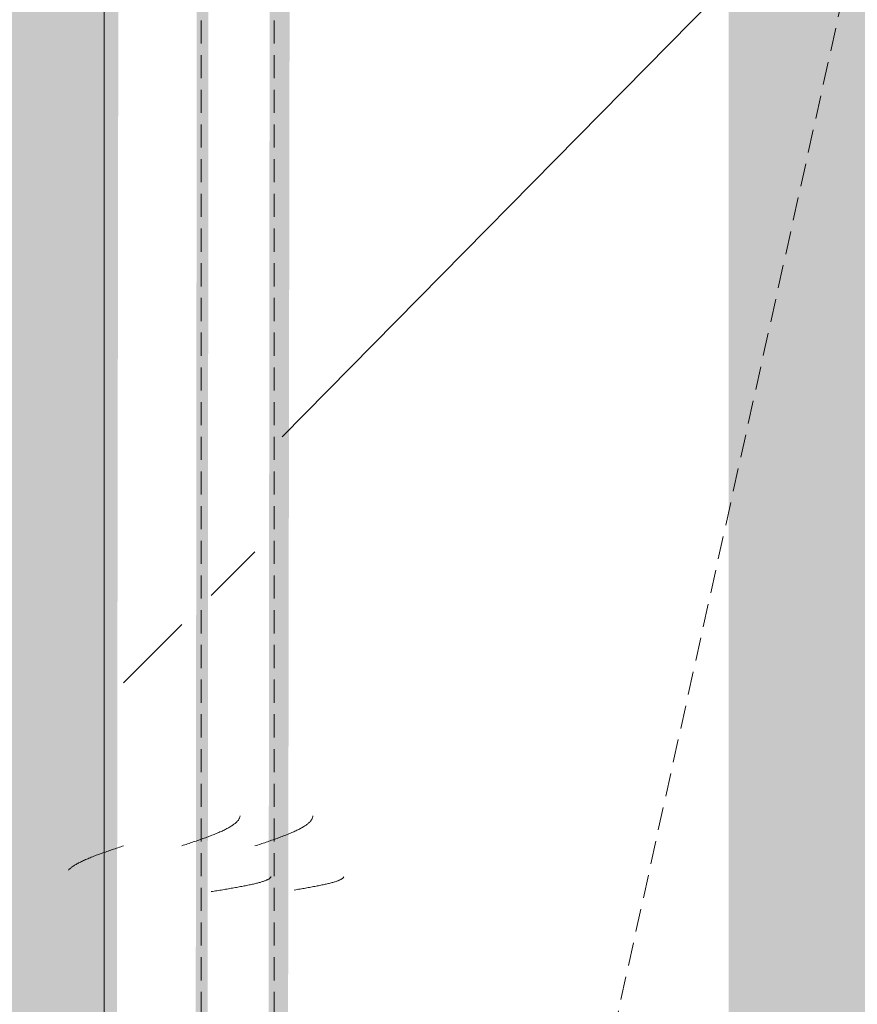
# Model space of a CAD drawing. Header units: millimetres. Extents: x 16156 to 91527, y 4646 to 113494.
# Tile 246 of 256: x 35479 to 35652, y 72523 to 72726. Entities that reach past the tile are written whole.
import ezdxf

# ---------------------------------------------------------------- set-up
doc = ezdxf.new("R2010")
doc.units = ezdxf.units.MM
doc.linetypes.add('ARC Demolished', pattern=[7.14375, 4.7625, -2.38125])
for name, color, linetype, lineweight in [('A--AR9__AlgVoorz', 1, 'Continuous', 9), ('A--L23__Vloeren', 3, 'Continuous', 9), ('A--L74__VasteSanitaireVoorz', 1, 'ARC Demolished', 9)]:
    doc.layers.add(name, color=color, linetype=linetype, lineweight=lineweight)
pattern_1 = [(135.439, (72828.44, -34604.8), (-212.1307, -208.9106), [])]
pattern_2 = [(135, (72828.44, -35670.5), (-212.132, -212.132), [])]

# ---------------------------------------------------------------- blocks, each defined once
blk = doc.blocks.new('FP_237-AB-Begane grond - slooptekening')
at = {"layer": 'A--L74__VasteSanitaireVoorz', "color": 240, "linetype": 'Continuous'}
for p, q in [((279.37, -124.43), (279.32, -124.42)), ((279.37, -124.43), (279.32, -124.42)), ((279.41, -124.45), (279.37, -124.43)), ((279.41, -124.45), (279.37, -124.43)), ((279.46, -124.48), (279.41, -124.45)), ((279.46, -124.48), (279.41, -124.45)), ((279.51, -124.51), (279.46, -124.48)), ((279.51, -124.51), (279.46, -124.48)), ((279.56, -124.55), (279.51, -124.51)), ((279.56, -124.55), (279.51, -124.51)), ((279.61, -124.6), (279.56, -124.55)), ((279.61, -124.6), (279.56, -124.55)), ((279.66, -124.66), (279.61, -124.6)), ((279.66, -124.66), (279.61, -124.6)), ((279.71, -124.72), (279.66, -124.66)), ((279.71, -124.72), (279.66, -124.66)), ((279.76, -124.79), (279.71, -124.72)), ((279.76, -124.79), (279.71, -124.72)), ((279.81, -124.86), (279.76, -124.79)), ((279.81, -124.86), (279.76, -124.79)), ((279.86, -124.95), (279.81, -124.86)), ((279.86, -124.95), (279.81, -124.86)), ((279.9, -125.04), (279.86, -124.95)), ((279.9, -125.04), (279.86, -124.95)), ((279.95, -125.14), (279.9, -125.04)), ((279.95, -125.14), (279.9, -125.04)), ((280, -125.24), (279.95, -125.14)), ((280, -125.24), (279.95, -125.14)), ((280.05, -125.35), (280, -125.24)), ((280.05, -125.35), (280, -125.24)), ((280.1, -125.47), (280.05, -125.35)), ((280.1, -125.47), (280.05, -125.35)), ((280.15, -125.6), (280.1, -125.47)), ((280.15, -125.6), (280.1, -125.47)), ((280.2, -125.73), (280.15, -125.6)), ((280.2, -125.73), (280.15, -125.6)), ((280.25, -125.87), (280.2, -125.73)), ((280.25, -125.87), (280.2, -125.73)), ((280.3, -126.02), (280.25, -125.87)), ((280.3, -126.02), (280.25, -125.87)), ((280.35, -126.17), (280.3, -126.02)), ((280.35, -126.17), (280.3, -126.02)), ((280.39, -126.33), (280.35, -126.17)), ((280.39, -126.33), (280.35, -126.17)), ((280.44, -126.49), (280.39, -126.33)), ((280.44, -126.49), (280.39, -126.33)), ((280.49, -126.66), (280.44, -126.49)), ((280.49, -126.66), (280.44, -126.49)), ((280.54, -126.84), (280.49, -126.66)), ((280.54, -126.84), (280.49, -126.66)), ((280.59, -127.02), (280.54, -126.84)), ((280.59, -127.02), (280.54, -126.84)), ((280.64, -127.21), (280.59, -127.02)), ((280.64, -127.21), (280.59, -127.02)), ((280.69, -127.4), (280.64, -127.21)), ((280.69, -127.4), (280.64, -127.21)), ((280.74, -127.6), (280.69, -127.4)), ((280.74, -127.6), (280.69, -127.4)), ((280.79, -127.81), (280.74, -127.6)), ((280.79, -127.81), (280.74, -127.6)), ((280.84, -128.02), (280.79, -127.81)), ((280.84, -128.02), (280.79, -127.81)), ((280.88, -128.23), (280.84, -128.02)), ((280.88, -128.23), (280.84, -128.02)), ((280.93, -128.45), (280.88, -128.23)), ((280.93, -128.45), (280.88, -128.23)), ((280.98, -128.68), (280.93, -128.45)), ((280.98, -128.68), (280.93, -128.45)), ((281.03, -128.91), (280.98, -128.68)), ((281.03, -128.91), (280.98, -128.68)), ((281.08, -129.15), (281.03, -128.91)), ((281.08, -129.15), (281.03, -128.91)), ((281.13, -129.39), (281.08, -129.15)), ((281.13, -129.39), (281.08, -129.15)), ((281.18, -129.63), (281.13, -129.39)), ((281.18, -129.63), (281.13, -129.39)), ((281.23, -129.88), (281.18, -129.63)), ((281.23, -129.88), (281.18, -129.63)), ((281.28, -130.13), (281.23, -129.88)), ((281.28, -130.13), (281.23, -129.88)), ((281.33, -130.39), (281.28, -130.13)), ((281.33, -130.39), (281.28, -130.13)), ((281.37, -130.65), (281.33, -130.39)), ((281.37, -130.65), (281.33, -130.39)), ((281.42, -130.91), (281.37, -130.65)), ((281.42, -130.91), (281.37, -130.65)), ((281.47, -131.18), (281.42, -130.91)), ((281.47, -131.18), (281.42, -130.91)), ((281.52, -131.45), (281.47, -131.18)), ((281.52, -131.45), (281.47, -131.18)), ((281.57, -131.73), (281.52, -131.45)), ((281.57, -131.73), (281.52, -131.45)), ((281.62, -132.01), (281.57, -131.73)), ((281.62, -132.01), (281.57, -131.73)), ((281.67, -132.29), (281.62, -132.01)), ((281.67, -132.29), (281.62, -132.01)), ((281.72, -132.57), (281.67, -132.29)), ((281.72, -132.57), (281.67, -132.29)), ((281.77, -132.85), (281.72, -132.57)), ((281.77, -132.85), (281.72, -132.57)), ((281.82, -133.14), (281.77, -132.85)), ((281.82, -133.14), (281.77, -132.85)), ((281.86, -133.43), (281.82, -133.14)), ((281.86, -133.43), (281.82, -133.14)), ((281.91, -133.72), (281.86, -133.43)), ((281.91, -133.72), (281.86, -133.43)), ((281.96, -134.02), (281.91, -133.72)), ((281.96, -134.02), (281.91, -133.72)), ((282.01, -134.31), (281.96, -134.02)), ((282.01, -134.31), (281.96, -134.02)), ((282.06, -134.61), (282.01, -134.31)), ((282.06, -134.61), (282.01, -134.31))]:
    blk.add_line(p, q, dxfattribs=at)
blk = doc.blocks.new('FP_238-AB-Begane grond - slooptekening')
at = {"layer": 'A--L74__VasteSanitaireVoorz', "color": 240, "linetype": 'Continuous'}
for p, q in [((266.92, -130.78), (266.82, -130.77)), ((266.92, -130.78), (266.82, -130.77)), ((267.01, -130.8), (266.92, -130.78)), ((267.01, -130.8), (266.92, -130.78)), ((267.11, -130.83), (267.01, -130.8)), ((267.11, -130.83), (267.01, -130.8)), ((267.21, -130.86), (267.11, -130.83)), ((267.21, -130.86), (267.11, -130.83)), ((267.31, -130.9), (267.21, -130.86)), ((267.31, -130.9), (267.21, -130.86)), ((267.41, -130.95), (267.31, -130.9)), ((267.41, -130.95), (267.31, -130.9)), ((267.5, -131), (267.41, -130.95)), ((267.5, -131), (267.41, -130.95)), ((267.6, -131.06), (267.5, -131)), ((267.6, -131.06), (267.5, -131)), ((267.7, -131.13), (267.6, -131.06)), ((267.7, -131.13), (267.6, -131.06)), ((267.8, -131.2), (267.7, -131.13)), ((267.8, -131.2), (267.7, -131.13)), ((267.9, -131.29), (267.8, -131.2)), ((267.9, -131.29), (267.8, -131.2)), ((268, -131.37), (267.9, -131.29)), ((268, -131.37), (267.9, -131.29)), ((268.09, -131.47), (268, -131.37)), ((268.09, -131.47), (268, -131.37)), ((268.19, -131.57), (268.09, -131.47)), ((268.19, -131.57), (268.09, -131.47)), ((268.29, -131.68), (268.19, -131.57)), ((268.29, -131.68), (268.19, -131.57)), ((268.39, -131.8), (268.29, -131.68)), ((268.39, -131.8), (268.29, -131.68)), ((268.49, -131.92), (268.39, -131.8)), ((268.49, -131.92), (268.39, -131.8)), ((268.58, -132.05), (268.49, -131.92)), ((268.58, -132.05), (268.49, -131.92)), ((268.68, -132.18), (268.58, -132.05)), ((268.68, -132.18), (268.58, -132.05)), ((268.78, -132.33), (268.68, -132.18)), ((268.78, -132.33), (268.68, -132.18)), ((268.88, -132.47), (268.78, -132.33)), ((268.88, -132.47), (268.78, -132.33)), ((268.98, -132.63), (268.88, -132.47)), ((268.98, -132.63), (268.88, -132.47)), ((269.08, -132.79), (268.98, -132.63)), ((269.08, -132.79), (268.98, -132.63)), ((269.17, -132.95), (269.08, -132.79)), ((269.17, -132.95), (269.08, -132.79)), ((269.27, -133.13), (269.17, -132.95)), ((269.27, -133.13), (269.17, -132.95)), ((269.37, -133.31), (269.27, -133.13)), ((269.37, -133.31), (269.27, -133.13)), ((269.47, -133.49), (269.37, -133.31)), ((269.47, -133.49), (269.37, -133.31)), ((269.57, -133.68), (269.47, -133.49)), ((269.57, -133.68), (269.47, -133.49)), ((269.66, -133.87), (269.57, -133.68)), ((269.66, -133.87), (269.57, -133.68)), ((269.76, -134.07), (269.66, -133.87)), ((269.76, -134.07), (269.66, -133.87)), ((269.86, -134.28), (269.76, -134.07)), ((269.86, -134.28), (269.76, -134.07)), ((269.96, -134.49), (269.86, -134.28)), ((269.96, -134.49), (269.86, -134.28)), ((270.06, -134.7), (269.96, -134.49)), ((270.06, -134.7), (269.96, -134.49)), ((270.16, -134.92), (270.06, -134.7)), ((270.16, -134.92), (270.06, -134.7)), ((270.25, -135.15), (270.16, -134.92)), ((270.25, -135.15), (270.16, -134.92)), ((270.35, -135.38), (270.25, -135.15)), ((270.35, -135.38), (270.25, -135.15)), ((270.45, -135.61), (270.35, -135.38)), ((270.45, -135.61), (270.35, -135.38)), ((270.55, -135.85), (270.45, -135.61)), ((270.55, -135.85), (270.45, -135.61)), ((270.65, -136.09), (270.55, -135.85)), ((270.65, -136.09), (270.55, -135.85)), ((270.74, -136.34), (270.65, -136.09)), ((270.74, -136.34), (270.65, -136.09)), ((270.84, -136.59), (270.74, -136.34)), ((270.84, -136.59), (270.74, -136.34)), ((270.94, -136.84), (270.84, -136.59)), ((270.94, -136.84), (270.84, -136.59)), ((271.04, -137.1), (270.94, -136.84)), ((271.04, -137.1), (270.94, -136.84)), ((271.14, -137.36), (271.04, -137.1)), ((271.14, -137.36), (271.04, -137.1)), ((271.24, -137.63), (271.14, -137.36)), ((271.24, -137.63), (271.14, -137.36)), ((271.33, -137.89), (271.24, -137.63)), ((271.33, -137.89), (271.24, -137.63)), ((271.43, -138.17), (271.33, -137.89)), ((271.43, -138.17), (271.33, -137.89)), ((271.53, -138.44), (271.43, -138.17)), ((271.53, -138.44), (271.43, -138.17)), ((271.63, -138.71), (271.53, -138.44)), ((271.63, -138.71), (271.53, -138.44)), ((271.73, -138.99), (271.63, -138.71)), ((271.73, -138.99), (271.63, -138.71)), ((271.82, -139.27), (271.73, -138.99)), ((271.82, -139.27), (271.73, -138.99)), ((271.92, -139.55), (271.82, -139.27)), ((271.92, -139.55), (271.82, -139.27)), ((272.02, -139.84), (271.92, -139.55)), ((272.02, -139.84), (271.92, -139.55)), ((272.12, -140.13), (272.02, -139.84)), ((272.12, -140.13), (272.02, -139.84)), ((272.22, -140.41), (272.12, -140.13)), ((272.22, -140.41), (272.12, -140.13)), ((272.32, -140.7), (272.22, -140.41)), ((272.32, -140.7), (272.22, -140.41)), ((272.41, -140.99), (272.32, -140.7)), ((272.41, -140.99), (272.32, -140.7)), ((272.51, -141.28), (272.41, -140.99)), ((272.51, -141.28), (272.41, -140.99)), ((272.61, -141.58), (272.51, -141.28)), ((272.61, -141.58), (272.51, -141.28)), ((272.71, -141.87), (272.61, -141.58)), ((272.71, -141.87), (272.61, -141.58)), ((272.81, -142.16), (272.71, -141.87)), ((272.81, -142.16), (272.71, -141.87)), ((272.9, -142.46), (272.81, -142.16)), ((272.9, -142.46), (272.81, -142.16)), ((273, -142.75), (272.9, -142.46)), ((273, -142.75), (272.9, -142.46))]:
    blk.add_line(p, q, dxfattribs=at)
at = {"layer": 'A--L74__VasteSanitaireVoorz'}
blk.add_line((715, -138.75), (-695, -138.75), dxfattribs=at)
blk = doc.blocks.new('FP_239-AB-Begane grond - slooptekening')
at = {"layer": 'A--L74__VasteSanitaireVoorz', "color": 240, "linetype": 'Continuous'}
for p, q in [((279.36, -139.43), (279.31, -139.42)), ((279.36, -139.43), (279.31, -139.42)), ((279.41, -139.45), (279.36, -139.43)), ((279.41, -139.45), (279.36, -139.43)), ((279.46, -139.48), (279.41, -139.45)), ((279.46, -139.48), (279.41, -139.45)), ((279.51, -139.51), (279.46, -139.48)), ((279.51, -139.51), (279.46, -139.48)), ((279.55, -139.55), (279.51, -139.51)), ((279.55, -139.55), (279.51, -139.51)), ((279.6, -139.6), (279.55, -139.55)), ((279.6, -139.6), (279.55, -139.55)), ((279.65, -139.66), (279.6, -139.6)), ((279.65, -139.66), (279.6, -139.6)), ((279.7, -139.72), (279.65, -139.66)), ((279.7, -139.72), (279.65, -139.66)), ((279.75, -139.79), (279.7, -139.72)), ((279.75, -139.79), (279.7, -139.72)), ((279.8, -139.87), (279.75, -139.79)), ((279.8, -139.87), (279.75, -139.79)), ((279.85, -139.95), (279.8, -139.87)), ((279.85, -139.95), (279.8, -139.87)), ((279.9, -140.04), (279.85, -139.95)), ((279.9, -140.04), (279.85, -139.95)), ((279.95, -140.14), (279.9, -140.04)), ((279.95, -140.14), (279.9, -140.04)), ((280, -140.25), (279.95, -140.14)), ((280, -140.25), (279.95, -140.14)), ((280.05, -140.36), (280, -140.25)), ((280.05, -140.36), (280, -140.25)), ((280.09, -140.48), (280.05, -140.36)), ((280.09, -140.48), (280.05, -140.36)), ((280.14, -140.6), (280.09, -140.48)), ((280.14, -140.6), (280.09, -140.48)), ((280.19, -140.74), (280.14, -140.6)), ((280.19, -140.74), (280.14, -140.6)), ((280.24, -140.88), (280.19, -140.74)), ((280.24, -140.88), (280.19, -140.74)), ((280.29, -141.02), (280.24, -140.88)), ((280.29, -141.02), (280.24, -140.88)), ((280.34, -141.17), (280.29, -141.02)), ((280.34, -141.17), (280.29, -141.02)), ((280.39, -141.33), (280.34, -141.17)), ((280.39, -141.33), (280.34, -141.17)), ((280.44, -141.5), (280.39, -141.33)), ((280.44, -141.5), (280.39, -141.33)), ((280.49, -141.67), (280.44, -141.5)), ((280.49, -141.67), (280.44, -141.5)), ((280.54, -141.85), (280.49, -141.67)), ((280.54, -141.85), (280.49, -141.67)), ((280.58, -142.03), (280.54, -141.85)), ((280.58, -142.03), (280.54, -141.85)), ((280.63, -142.22), (280.58, -142.03)), ((280.63, -142.22), (280.58, -142.03)), ((280.68, -142.41), (280.63, -142.22)), ((280.68, -142.41), (280.63, -142.22)), ((280.73, -142.61), (280.68, -142.41)), ((280.73, -142.61), (280.68, -142.41)), ((280.78, -142.82), (280.73, -142.61)), ((280.78, -142.82), (280.73, -142.61)), ((280.83, -143.03), (280.78, -142.82)), ((280.83, -143.03), (280.78, -142.82)), ((280.88, -143.25), (280.83, -143.03)), ((280.88, -143.25), (280.83, -143.03)), ((280.93, -143.47), (280.88, -143.25)), ((280.93, -143.47), (280.88, -143.25)), ((280.98, -143.7), (280.93, -143.47)), ((280.98, -143.7), (280.93, -143.47)), ((281.03, -143.93), (280.98, -143.7)), ((281.03, -143.93), (280.98, -143.7)), ((281.08, -144.16), (281.03, -143.93)), ((281.08, -144.16), (281.03, -143.93)), ((281.12, -144.4), (281.08, -144.16)), ((281.12, -144.4), (281.08, -144.16)), ((281.17, -144.65), (281.12, -144.4)), ((281.17, -144.65), (281.12, -144.4)), ((281.22, -144.9), (281.17, -144.65)), ((281.22, -144.9), (281.17, -144.65)), ((281.27, -145.15), (281.22, -144.9)), ((281.27, -145.15), (281.22, -144.9)), ((281.32, -145.41), (281.27, -145.15)), ((281.32, -145.41), (281.27, -145.15)), ((281.37, -145.67), (281.32, -145.41)), ((281.37, -145.67), (281.32, -145.41)), ((281.42, -145.94), (281.37, -145.67)), ((281.42, -145.94), (281.37, -145.67)), ((281.47, -146.21), (281.42, -145.94)), ((281.47, -146.21), (281.42, -145.94)), ((281.52, -146.48), (281.47, -146.21)), ((281.52, -146.48), (281.47, -146.21)), ((281.57, -146.75), (281.52, -146.48)), ((281.57, -146.75), (281.52, -146.48)), ((281.62, -147.03), (281.57, -146.75)), ((281.62, -147.03), (281.57, -146.75)), ((281.66, -147.31), (281.62, -147.03)), ((281.66, -147.31), (281.62, -147.03)), ((281.71, -147.6), (281.66, -147.31)), ((281.71, -147.6), (281.66, -147.31)), ((281.76, -147.88), (281.71, -147.6)), ((281.76, -147.88), (281.71, -147.6)), ((281.81, -148.17), (281.76, -147.88)), ((281.81, -148.17), (281.76, -147.88)), ((281.86, -148.46), (281.81, -148.17)), ((281.86, -148.46), (281.81, -148.17)), ((281.91, -148.75), (281.86, -148.46)), ((281.91, -148.75), (281.86, -148.46)), ((281.96, -149.05), (281.91, -148.75)), ((281.96, -149.05), (281.91, -148.75)), ((282.01, -149.34), (281.96, -149.05)), ((282.01, -149.34), (281.96, -149.05)), ((282.06, -149.64), (282.01, -149.34)), ((282.06, -149.64), (282.01, -149.34)), ((282.11, -149.94), (282.06, -149.64)), ((282.11, -149.94), (282.06, -149.64)), ((282.16, -150.24), (282.11, -149.94)), ((282.16, -150.24), (282.11, -149.94)), ((282.2, -150.54), (282.16, -150.24)), ((282.2, -150.54), (282.16, -150.24)), ((282.25, -150.84), (282.2, -150.54)), ((282.25, -150.84), (282.2, -150.54)), ((282.3, -151.14), (282.25, -150.84)), ((282.3, -151.14), (282.25, -150.84)), ((282.35, -151.45), (282.3, -151.14)), ((282.35, -151.45), (282.3, -151.14)), ((282.4, -151.75), (282.35, -151.45)), ((282.4, -151.75), (282.35, -151.45))]:
    blk.add_line(p, q, dxfattribs=at)
blk = doc.blocks.new('FP_240-AB-Begane grond - slooptekening')
at = {"layer": 'A--L74__VasteSanitaireVoorz', "color": 240, "linetype": 'Continuous'}
for p, q in [((266.87, -145.78), (266.77, -145.77)), ((266.87, -145.78), (266.77, -145.77)), ((266.97, -145.8), (266.87, -145.78)), ((266.97, -145.8), (266.87, -145.78)), ((267.07, -145.83), (266.97, -145.8)), ((267.07, -145.83), (266.97, -145.8)), ((267.17, -145.86), (267.07, -145.83)), ((267.17, -145.86), (267.07, -145.83)), ((267.27, -145.9), (267.17, -145.86)), ((267.27, -145.9), (267.17, -145.86)), ((267.36, -145.95), (267.27, -145.9)), ((267.36, -145.95), (267.27, -145.9)), ((267.46, -146), (267.36, -145.95)), ((267.46, -146), (267.36, -145.95)), ((267.56, -146.06), (267.46, -146)), ((267.56, -146.06), (267.46, -146)), ((267.66, -146.13), (267.56, -146.06)), ((267.66, -146.13), (267.56, -146.06)), ((267.76, -146.2), (267.66, -146.13)), ((267.76, -146.2), (267.66, -146.13)), ((267.85, -146.29), (267.76, -146.2)), ((267.85, -146.29), (267.76, -146.2)), ((267.95, -146.37), (267.85, -146.29)), ((267.95, -146.37), (267.85, -146.29)), ((268.05, -146.47), (267.95, -146.37)), ((268.05, -146.47), (267.95, -146.37)), ((268.15, -146.57), (268.05, -146.47)), ((268.15, -146.57), (268.05, -146.47)), ((268.25, -146.68), (268.15, -146.57)), ((268.25, -146.68), (268.15, -146.57)), ((268.35, -146.8), (268.25, -146.68)), ((268.35, -146.8), (268.25, -146.68)), ((268.44, -146.92), (268.35, -146.8)), ((268.44, -146.92), (268.35, -146.8)), ((268.54, -147.05), (268.44, -146.92)), ((268.54, -147.05), (268.44, -146.92)), ((268.64, -147.18), (268.54, -147.05)), ((268.64, -147.18), (268.54, -147.05)), ((268.74, -147.33), (268.64, -147.18)), ((268.74, -147.33), (268.64, -147.18)), ((268.84, -147.47), (268.74, -147.33)), ((268.84, -147.47), (268.74, -147.33)), ((268.93, -147.63), (268.84, -147.47)), ((268.93, -147.63), (268.84, -147.47)), ((269.03, -147.79), (268.93, -147.63)), ((269.03, -147.79), (268.93, -147.63)), ((269.13, -147.95), (269.03, -147.79)), ((269.13, -147.95), (269.03, -147.79)), ((269.23, -148.13), (269.13, -147.95)), ((269.23, -148.13), (269.13, -147.95)), ((269.33, -148.31), (269.23, -148.13)), ((269.33, -148.31), (269.23, -148.13)), ((269.43, -148.49), (269.33, -148.31)), ((269.43, -148.49), (269.33, -148.31)), ((269.52, -148.68), (269.43, -148.49)), ((269.52, -148.68), (269.43, -148.49)), ((269.62, -148.87), (269.52, -148.68)), ((269.62, -148.87), (269.52, -148.68)), ((269.72, -149.07), (269.62, -148.87)), ((269.72, -149.07), (269.62, -148.87)), ((269.82, -149.28), (269.72, -149.07)), ((269.82, -149.28), (269.72, -149.07)), ((269.92, -149.49), (269.82, -149.28)), ((269.92, -149.49), (269.82, -149.28)), ((270.01, -149.7), (269.92, -149.49)), ((270.01, -149.7), (269.92, -149.49)), ((270.11, -149.92), (270.01, -149.7)), ((270.11, -149.92), (270.01, -149.7)), ((270.21, -150.15), (270.11, -149.92)), ((270.21, -150.15), (270.11, -149.92)), ((270.31, -150.38), (270.21, -150.15)), ((270.31, -150.38), (270.21, -150.15)), ((270.41, -150.61), (270.31, -150.38)), ((270.41, -150.61), (270.31, -150.38)), ((270.51, -150.85), (270.41, -150.61)), ((270.51, -150.85), (270.41, -150.61)), ((270.6, -151.09), (270.51, -150.85)), ((270.6, -151.09), (270.51, -150.85)), ((270.7, -151.34), (270.6, -151.09)), ((270.7, -151.34), (270.6, -151.09)), ((270.8, -151.59), (270.7, -151.34)), ((270.8, -151.59), (270.7, -151.34)), ((270.9, -151.84), (270.8, -151.59)), ((270.9, -151.84), (270.8, -151.59)), ((271, -152.1), (270.9, -151.84)), ((271, -152.1), (270.9, -151.84)), ((271.09, -152.36), (271, -152.1)), ((271.09, -152.36), (271, -152.1)), ((271.19, -152.63), (271.09, -152.36)), ((271.19, -152.63), (271.09, -152.36)), ((271.29, -152.89), (271.19, -152.63)), ((271.29, -152.89), (271.19, -152.63)), ((271.39, -153.17), (271.29, -152.89)), ((271.39, -153.17), (271.29, -152.89)), ((271.49, -153.44), (271.39, -153.17)), ((271.49, -153.44), (271.39, -153.17)), ((271.58, -153.71), (271.49, -153.44)), ((271.58, -153.71), (271.49, -153.44)), ((271.68, -153.99), (271.58, -153.71)), ((271.68, -153.99), (271.58, -153.71)), ((271.78, -154.27), (271.68, -153.99)), ((271.78, -154.27), (271.68, -153.99)), ((271.88, -154.55), (271.78, -154.27)), ((271.88, -154.55), (271.78, -154.27)), ((271.98, -154.84), (271.88, -154.55)), ((271.98, -154.84), (271.88, -154.55)), ((272.08, -155.13), (271.98, -154.84)), ((272.08, -155.13), (271.98, -154.84)), ((272.17, -155.41), (272.08, -155.13)), ((272.17, -155.41), (272.08, -155.13)), ((272.27, -155.7), (272.17, -155.41)), ((272.27, -155.7), (272.17, -155.41)), ((272.37, -155.99), (272.27, -155.7)), ((272.37, -155.99), (272.27, -155.7)), ((272.47, -156.28), (272.37, -155.99)), ((272.47, -156.28), (272.37, -155.99)), ((272.57, -156.58), (272.47, -156.28)), ((272.57, -156.58), (272.47, -156.28)), ((272.66, -156.87), (272.57, -156.58)), ((272.66, -156.87), (272.57, -156.58)), ((272.76, -157.16), (272.66, -156.87)), ((272.76, -157.16), (272.66, -156.87)), ((272.86, -157.46), (272.76, -157.16)), ((272.86, -157.46), (272.76, -157.16)), ((272.96, -157.75), (272.86, -157.46)), ((272.96, -157.75), (272.86, -157.46))]:
    blk.add_line(p, q, dxfattribs=at)
at = {"layer": 'A--L74__VasteSanitaireVoorz'}
blk.add_line((715, -153.75), (-695, -153.75), dxfattribs=at)
blk = doc.blocks.new('FP_241-AB-Begane grond - slooptekening')
at = {"layer": 'A--L74__VasteSanitaireVoorz', "color": 240, "linetype": 'Continuous'}
for p, q in [((273.06, -170.04), (272.96, -169.75)), ((273.06, -170.04), (272.96, -169.75)), ((273.16, -170.34), (273.06, -170.04)), ((273.16, -170.34), (273.06, -170.04)), ((273.25, -170.63), (273.16, -170.34)), ((273.25, -170.63), (273.16, -170.34)), ((273.35, -170.92), (273.25, -170.63)), ((273.35, -170.92), (273.25, -170.63)), ((273.45, -171.22), (273.35, -170.92)), ((273.45, -171.22), (273.35, -170.92)), ((273.55, -171.51), (273.45, -171.22)), ((273.55, -171.51), (273.45, -171.22)), ((273.65, -171.8), (273.55, -171.51)), ((273.65, -171.8), (273.55, -171.51)), ((273.74, -172.09), (273.65, -171.8)), ((273.74, -172.09), (273.65, -171.8)), ((273.84, -172.37), (273.74, -172.09)), ((273.84, -172.37), (273.74, -172.09)), ((273.94, -172.66), (273.84, -172.37)), ((273.94, -172.66), (273.84, -172.37)), ((274.04, -172.95), (273.94, -172.66)), ((274.04, -172.95), (273.94, -172.66)), ((274.14, -173.23), (274.04, -172.95)), ((274.14, -173.23), (274.04, -172.95)), ((274.24, -173.51), (274.14, -173.23)), ((274.24, -173.51), (274.14, -173.23)), ((274.33, -173.79), (274.24, -173.51)), ((274.33, -173.79), (274.24, -173.51)), ((274.43, -174.06), (274.33, -173.79)), ((274.43, -174.06), (274.33, -173.79)), ((274.53, -174.33), (274.43, -174.06)), ((274.53, -174.33), (274.43, -174.06)), ((274.63, -174.61), (274.53, -174.33)), ((274.63, -174.61), (274.53, -174.33)), ((274.73, -174.87), (274.63, -174.61)), ((274.73, -174.87), (274.63, -174.61)), ((274.82, -175.14), (274.73, -174.87)), ((274.82, -175.14), (274.73, -174.87)), ((274.92, -175.4), (274.82, -175.14)), ((274.92, -175.4), (274.82, -175.14)), ((275.02, -175.66), (274.92, -175.4)), ((275.02, -175.66), (274.92, -175.4)), ((275.12, -175.91), (275.02, -175.66)), ((275.12, -175.91), (275.02, -175.66)), ((275.22, -176.16), (275.12, -175.91)), ((275.22, -176.16), (275.12, -175.91)), ((275.32, -176.41), (275.22, -176.16)), ((275.32, -176.41), (275.22, -176.16)), ((275.41, -176.65), (275.32, -176.41)), ((275.41, -176.65), (275.32, -176.41)), ((275.51, -176.89), (275.41, -176.65)), ((275.51, -176.89), (275.41, -176.65)), ((275.61, -177.12), (275.51, -176.89)), ((275.61, -177.12), (275.51, -176.89)), ((275.71, -177.35), (275.61, -177.12)), ((275.71, -177.35), (275.61, -177.12)), ((275.81, -177.58), (275.71, -177.35)), ((275.81, -177.58), (275.71, -177.35)), ((275.9, -177.8), (275.81, -177.58)), ((275.9, -177.8), (275.81, -177.58)), ((276, -178.01), (275.9, -177.8)), ((276, -178.01), (275.9, -177.8)), ((276.1, -178.22), (276, -178.01)), ((276.1, -178.22), (276, -178.01)), ((276.2, -178.43), (276.1, -178.22)), ((276.2, -178.43), (276.1, -178.22)), ((276.3, -178.63), (276.2, -178.43)), ((276.3, -178.63), (276.2, -178.43)), ((276.4, -178.82), (276.3, -178.63)), ((276.4, -178.82), (276.3, -178.63)), ((276.49, -179.01), (276.4, -178.82)), ((276.49, -179.01), (276.4, -178.82)), ((276.59, -179.19), (276.49, -179.01)), ((276.59, -179.19), (276.49, -179.01)), ((276.69, -179.37), (276.59, -179.19)), ((276.69, -179.37), (276.59, -179.19)), ((276.79, -179.55), (276.69, -179.37)), ((276.79, -179.55), (276.69, -179.37)), ((276.89, -179.71), (276.79, -179.55)), ((276.89, -179.71), (276.79, -179.55)), ((276.98, -179.87), (276.89, -179.71)), ((276.98, -179.87), (276.89, -179.71)), ((277.08, -180.03), (276.98, -179.87)), ((277.08, -180.03), (276.98, -179.87)), ((277.18, -180.17), (277.08, -180.03)), ((277.18, -180.17), (277.08, -180.03)), ((277.28, -180.32), (277.18, -180.17)), ((277.28, -180.32), (277.18, -180.17)), ((277.38, -180.45), (277.28, -180.32)), ((277.38, -180.45), (277.28, -180.32)), ((277.48, -180.58), (277.38, -180.45)), ((277.48, -180.58), (277.38, -180.45)), ((277.57, -180.7), (277.48, -180.58)), ((277.57, -180.7), (277.48, -180.58)), ((277.67, -180.82), (277.57, -180.7)), ((277.67, -180.82), (277.57, -180.7)), ((277.77, -180.93), (277.67, -180.82)), ((277.77, -180.93), (277.67, -180.82)), ((277.87, -181.03), (277.77, -180.93)), ((277.87, -181.03), (277.77, -180.93)), ((277.97, -181.13), (277.87, -181.03)), ((277.97, -181.13), (277.87, -181.03))]:
    blk.add_line(p, q, dxfattribs=at)
at = {"layer": 'A--L74__VasteSanitaireVoorz'}
blk.add_line((-695, -173.75), (715, -173.75), dxfattribs=at)
blk = doc.blocks.new('52_PF_FB_Gutter_rectangle - End Outlet - 1430mm_W_ x 300mm_L_ x 60mm_H_ x 160mm_Dia_ 2-2250497-AB-Begane grond - slooptekening')
at = {"layer": 'A--L74__VasteSanitaireVoorz', "linetype": 'Continuous'}
h = blk.add_hatch(dxfattribs=at)
h.set_pattern_fill('FP_70', color=256, style=0, pattern_type=2)
h.set_pattern_definition(pattern_1)
h.paths.add_polyline_path([(715, -134.42), (715, -45.2), (-695, -45.2), (-695, -137.1), (715, -137.1)])
h = blk.add_hatch(dxfattribs=at)
h.set_pattern_fill('FP_70', color=256, style=0, pattern_type=2)
h.set_pattern_definition(pattern_1)
h.paths.add_polyline_path([(715, -134.42), (715, -45.2), (-695, -45.2), (-695, -137.1), (715, -137.1)])
at = {"layer": 'A--L74__VasteSanitaireVoorz'}
h = blk.add_hatch(dxfattribs=at)
h.set_pattern_fill('FP_68', color=256, style=0, pattern_type=2)
h.set_pattern_definition(pattern_2)
h.paths.add_polyline_path([(715, -151.75), (715, -142.75), (-695, -142.75), (-695, -151.75), (559.99, -151.75)])
h = blk.add_hatch(dxfattribs=at)
h.set_pattern_fill('FP_68', color=256, style=0, pattern_type=2)
h.set_pattern_definition(pattern_2)
h.paths.add_polyline_path([(715, -151.75), (715, -142.75), (-695, -142.75), (-695, -151.75), (559.99, -151.75)])
h = blk.add_hatch(dxfattribs=at)
h.set_pattern_fill('FP_68', color=256, style=0, pattern_type=2)
h.set_pattern_definition(pattern_2)
h.paths.add_polyline_path([(715, -157.75), (-695, -157.75), (-695, -169.75), (715, -169.75)])
h = blk.add_hatch(dxfattribs=at)
h.set_pattern_fill('FP_68', color=256, style=0, pattern_type=2)
h.set_pattern_definition(pattern_2)
h.paths.add_polyline_path([(715, -157.75), (-695, -157.75), (-695, -169.75), (715, -169.75)])
blk.add_line((0, 0), (695, -153.75), dxfattribs=at)
at = {"layer": 'A--L74__VasteSanitaireVoorz', "linetype": 'Continuous'}
for name in ['FP_237-AB-Begane grond - slooptekening', 'FP_239-AB-Begane grond - slooptekening']:
    blk.add_blockref(name, (0, 0), dxfattribs=at)
at = {"layer": 'A--L74__VasteSanitaireVoorz'}
for name in ['FP_238-AB-Begane grond - slooptekening', 'FP_240-AB-Begane grond - slooptekening', 'FP_241-AB-Begane grond - slooptekening']:
    blk.add_blockref(name, (0, 0), dxfattribs=at)

msp = doc.modelspace()

# ---------------------------------------------------------------- hatches: boundary and pattern name
at = {"layer": 'A--AR9__AlgVoorz'}
h = msp.add_hatch(color=7, dxfattribs=at)
h.paths.add_polyline_path([(34992.21, 66090.94), (35035.69, 66090.94), (35035.69, 66103.44), (44949.11, 66103.44), (44949.11, 69721.44), (44914.25, 69721.44), (44914.25, 68707.44), (43114.25, 68707.44), (43114.25, 69721.44), (41917.26, 69725.44), (41917.26, 70221.44), (43114.25, 70224.13), (43114.25, 72321.44), (41917.26, 72325.44), (41917.26, 72821.44), (43114.25, 72829.12), (43114.25, 73543.44), (44914.25, 73543.44), (44914.25, 72821.44), (44949.11, 72821.44), (44946.01, 73925.94), (39384.05, 73925.94), (39384.05, 73938.44), (33209.25, 73938.44), (33209.25, 72383.44), (32470.07, 72383.44), (32470.07, 70583.44), (33209.25, 70583.44), (33209.25, 66383.44), (32470.07, 66383.44), (32470.07, 66090.94), (34835.58, 66090.94)])
h.paths.add_polyline_path([(37637.57, 66285.44), (35496.75, 66289.44), (35500.75, 66304.27), (35844.25, 66305.44), (35840.25, 69126.62), (35496.75, 69129.44), (35496.77, 69144.27), (38106.75, 69141.01), (38102.75, 69126.62), (37759.25, 69125.44), (37763.25, 66304.27), (38106.75, 66297.88), (38106.75, 66286.62), (37759.25, 66285.44)])
h.paths.add_polyline_path([(35828.25, 66305.44), (35824.38, 66305.44), (35828.25, 69125.44), (35844.11, 69125.44), (35840.25, 66305.44)])
h.paths.add_polyline_path([(38104.75, 66305.44), (38086.88, 66305.44), (38090.75, 69125.44), (38106.61, 69125.44), (38105.58, 66305.44)])
h.paths.add_polyline_path([(35497.28, 66305.44), (35496.88, 66305.44), (35500.75, 69125.44), (35516.61, 69125.44), (35512.75, 66305.44), (35497.92, 66305.44)])
h.paths.add_polyline_path([(38070.1, 66305.44), (37978.2, 66305.44), (37978.2, 69125.44), (38071.54, 69125.44), (38070.54, 66305.44)])
h.paths.add_polyline_path([(37759.78, 66305.44), (37759.38, 66305.44), (37763.25, 69125.44), (37779.11, 69125.44), (37775.25, 66305.44), (37760.42, 66305.44)])
h.paths.add_polyline_path([(38084.75, 66305.44), (38071.88, 66305.44), (38075.75, 69125.44), (38086.68, 69125.44), (38085.27, 66305.44)])
h.paths.add_polyline_path([(35517.02, 66305.44), (35516.82, 66305.44), (35518.75, 69125.44), (35531.61, 69125.44), (35527.75, 66305.44), (35517.33, 66305.44)])
h.paths.add_polyline_path([(35769.58, 66305.44), (35715.7, 66305.44), (35715.7, 69125.44), (35809.04, 69125.44), (35807.6, 66305.44)])
h.paths.add_polyline_path([(35822.25, 66305.44), (35809.38, 66305.44), (35813.25, 69125.44), (35824.18, 69125.44), (35822.77, 66305.44)])
h.paths.add_polyline_path([(37779.52, 66305.44), (37779.32, 66305.44), (37781.25, 69125.44), (37794.11, 69125.44), (37790.25, 66305.44), (37779.83, 66305.44)])
h.paths.add_polyline_path([(37871.06, 66305.44), (37794.46, 66305.44), (37795.9, 69125.44), (37887.79, 69125.44), (37887.79, 66305.44)])
h.paths.add_polyline_path([(35536.08, 66305.44), (35531.96, 66305.44), (35536.08, 69125.44), (35625.29, 69125.44), (35625.29, 66305.44)])
h.paths.add_polyline_path([(42495.26, 69741.44), (42497.26, 69741.44), (42495.26, 69743.44)])
h.paths.add_polyline_path([(42708.75, 69741.44), (43079.79, 69741.44), (43079.79, 70201.44), (42554.72, 70201.44), (42554.72, 69741.44)])
h.paths.add_polyline_path([(43095.26, 69741.44), (43097.26, 69741.44), (43095.26, 69743.44)])
h.paths.add_polyline_path([(42307.54, 69741.44), (42479.79, 69741.44), (42479.79, 70201.44), (41954.72, 70201.44), (41954.72, 69741.44), (42074.04, 69741.44)])
h.paths.add_polyline_path([(41937.26, 69741.44), (41939.26, 69743.44), (41937.26, 69993.95)])
h.paths.add_polyline_path([(44914.25, 70221.44), (44949.11, 70221.44), (44949.11, 72321.44), (44914.25, 72321.44), (44914.25, 70278.26)])
h.paths.add_polyline_path([(37759.25, 70683.44), (35496.75, 70687.44), (35500.75, 70702.27), (35844.25, 70703.44), (35840.25, 73524.62), (35496.75, 73527.44), (35500.75, 73542.27), (38106.75, 73539.44), (38102.75, 73524.62), (37759.25, 73523.44), (37763.25, 70702.27), (38106.75, 70699.44), (38102.75, 70684.62), (37759.26, 70684.62)])
h.paths.add_polyline_path([(35527.75, 70703.44), (35516.82, 70703.44), (35518.75, 73523.44), (35531.61, 73523.44), (35528.78, 70703.44)])
h.paths.add_polyline_path([(35512.75, 70703.44), (35496.88, 70703.44), (35500.75, 73523.44), (35516.61, 73523.44), (35513.78, 70703.44)])
h.paths.add_polyline_path([(35533.4, 70703.44), (35531.96, 70703.44), (35536.08, 73523.44), (35625.29, 73523.44), (35625.29, 70703.44), (35536.08, 70703.44)])
h.paths.add_polyline_path([(35715.7, 70703.44), (35715.7, 73523.44), (35809.04, 73523.44), (35807.6, 70703.44), (35769.58, 70703.44)])
h.paths.add_polyline_path([(37759.46, 70703.44), (37759.38, 70703.44), (37763.25, 73523.44), (37779.11, 73523.44), (37775.25, 70703.44), (37759.78, 70703.44)])
h.paths.add_polyline_path([(37781.25, 70703.44), (37779.32, 70703.44), (37781.25, 73523.44), (37794.11, 73523.44), (37790.25, 70703.44)])
h.paths.add_polyline_path([(37794.46, 70703.44), (37795.9, 73523.44), (37887.79, 73523.44), (37887.79, 70703.44), (37794.72, 70703.44)])
h.paths.add_polyline_path([(35809.78, 70703.44), (35809.38, 70703.44), (35813.25, 73523.44), (35824.18, 73523.44), (35822.25, 70703.44), (35810.42, 70703.44)])
h.paths.add_polyline_path([(38087.92, 70703.44), (38086.88, 70703.44), (38090.75, 73523.44), (38106.61, 73523.44), (38102.75, 70703.44), (38088.75, 70703.44)])
h.paths.add_polyline_path([(35824.78, 70703.44), (35824.38, 70707), (35828.25, 73523.44), (35844.11, 73523.44), (35840.25, 70703.44), (35825.42, 70703.44)])
h.paths.add_polyline_path([(38086.68, 70703.44), (38071.88, 70703.44), (38075.75, 73523.44), (38086.68, 73523.44), (38086.68, 70846.89)])
h.paths.add_polyline_path([(37978.2, 70703.44), (37978.2, 73523.44), (38071.54, 73523.44), (38070.1, 70703.44)])
h.paths.add_polyline_path([(41209.25, 71043.44), (40509.25, 71043.44), (40509.25, 73543.44), (41209.25, 73543.44), (41209.25, 71415.52)])
h.paths.add_polyline_path([(42774.53, 72341.44), (43079.79, 72341.44), (43079.79, 72801.44), (42554.72, 72801.44), (42554.72, 72341.44), (42734.16, 72341.44)])
h.paths.add_polyline_path([(42074.04, 72341.44), (42479.79, 72341.44), (42479.79, 72801.44), (41954.72, 72801.44), (41954.72, 72341.44)])
h.paths.add_polyline_path([(42537.26, 72341.44), (42539.26, 72343.44), (42537.26, 72552.77)])
h.paths.add_polyline_path([(43095.26, 72341.44), (43097.26, 72341.44), (43095.26, 72343.44)])
h.paths.add_polyline_path([(42495.26, 72341.44), (42497.26, 72341.44), (42495.26, 72343.44)])

# ---------------------------------------------------------------- linework, layer by layer
at = {"layer": 'A--L23__Vloeren'}
msp.add_line((35496.75, 70699.44), (35496.75, 73527.44), dxfattribs=at)

# ---------------------------------------------------------------- block references
at = {"layer": 'A--L74__VasteSanitaireVoorz', "rotation": 269.9999999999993}
msp.add_blockref('52_PF_FB_Gutter_rectangle - End Outlet - 1430mm_W_ x 300mm_L_ x 60mm_H_ x 160mm_Dia_ 2-2250497-AB-Begane grond - slooptekening', (35670.5, 72828.44), dxfattribs=at)

doc.saveas('drawing.dxf')
